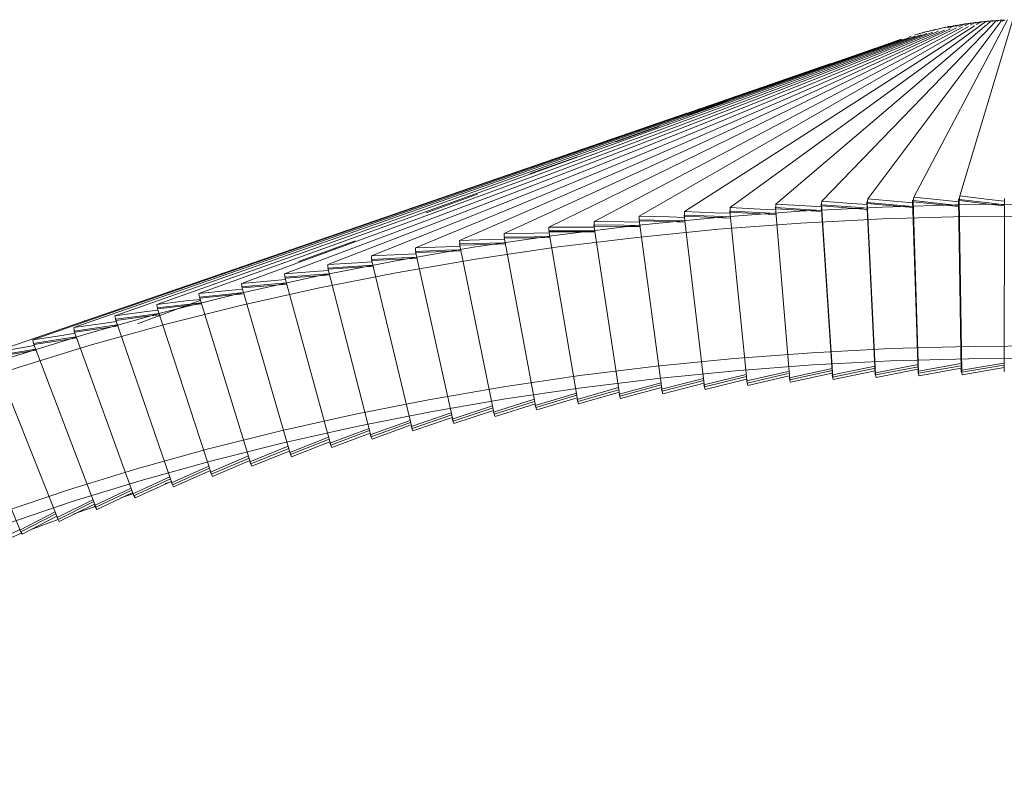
# Model space of a CAD drawing. Header units: millimetres. Extents: x 6154 to 9370, y -3062 to 6985.
# Tile 3 of 22: x 7334 to 7499, y -2751 to -2622. Entities that reach past the tile are written whole.
import ezdxf

# ---------------------------------------------------------------- set-up
doc = ezdxf.new("R2010")
doc.units = ezdxf.units.MM
doc.layers.add('E-LITE-EQPM', color=7, linetype='Continuous', lineweight=20)

# ---------------------------------------------------------------- blocks, each defined once
blk = doc.blocks.new('20116 - 20116 SAIGON IN Ivory white pendant lamp ø700-517438-00 Isometrico PDF')
at = {"layer": 'E-LITE-EQPM', "color": 251, "lineweight": 9, "true_color": 0x636466}
for p, q in [((2325.3, -2656.03), (2387.33, -2623.37)), ((2332.91, -2655.16), (2388.34, -2623.25)), ((2340.53, -2654.38), (2389.35, -2623.14)), ((2348.23, -2653.7), (2390.39, -2623.03)), ((2355.9, -2653.12), (2391.36, -2623)), ((2363.64, -2652.63), (2392.41, -2622.92)), ((2371.37, -2652.24), (2393.96, -2622.19)), ((2379.1, -2651.95), (2394.87, -2622.15)), ((2384.48, -2623.39), (2384.2, -2623.5)), ((2384.23, -2623.45), (2384.35, -2623.42)), ((2384.35, -2623.42), (2384.48, -2623.39)), ((2384.48, -2623.4), (2384.78, -2623.34)), ((2384.77, -2623.4), (2385.09, -2623.28)), ((2384.78, -2623.34), (2385, -2623.3)), ((2385.35, -2623.23), (2385, -2623.36)), ((2385.09, -2623.28), (2385.21, -2623.25)), ((2385.21, -2623.25), (2385.35, -2623.23)), ((2385.25, -2623.42), (2385.95, -2623.12)), ((2385.35, -2623.23), (2385.65, -2623.18)), ((2385.75, -2623.16), (2385.94, -2623.12)), ((2386.21, -2623.07), (2385.78, -2623.25)), ((2385.95, -2623.12), (2386.09, -2623.1)), ((2386.09, -2623.1), (2386.21, -2623.07)), ((2386.19, -2623.26), (2386.82, -2622.97)), ((2386.21, -2623.08), (2386.53, -2623.03)), ((2386.62, -2623.01), (2386.82, -2622.98)), ((2386.72, -2623.31), (2387.7, -2622.83)), ((2387.09, -2622.93), (2386.79, -2623.06)), ((2386.82, -2622.97), (2386.96, -2622.95)), ((2386.87, -2651.76), (2395.78, -2622.11)), ((2386.96, -2622.95), (2387.09, -2622.93)), ((2387.09, -2622.93), (2387.4, -2622.89)), ((2387.5, -2622.87), (2387.63, -2622.85)), ((2387.97, -2622.79), (2387.68, -2622.92)), ((2387.7, -2623.17), (2388.58, -2622.71)), ((2387.7, -2622.83), (2387.83, -2622.82)), ((2387.83, -2622.82), (2387.97, -2622.79)), ((2388, -2622.79), (2388.27, -2622.76)), ((2388.27, -2622.76), (2388.5, -2622.73)), ((2388.85, -2622.67), (2388.58, -2622.8)), ((2388.58, -2622.71), (2388.71, -2622.69)), ((2388.69, -2623.04), (2389.47, -2622.59)), ((2388.71, -2622.69), (2388.85, -2622.67)), ((2388.85, -2622.68), (2389.16, -2622.64)), ((2389.16, -2622.64), (2389.39, -2622.61)), ((2389.47, -2622.59), (2389.6, -2622.58)), ((2389.74, -2622.56), (2389.49, -2622.69)), ((2389.6, -2622.58), (2389.74, -2622.56)), ((2389.68, -2622.92), (2390.36, -2622.49)), ((2389.74, -2622.57), (2390.05, -2622.54)), ((2390.05, -2622.54), (2390.29, -2622.51)), ((2390.36, -2622.49), (2390.5, -2622.48)), ((2390.4, -2623.02), (2391.26, -2622.4)), ((2390.63, -2622.46), (2390.42, -2622.58)), ((2390.5, -2622.48), (2390.63, -2622.46)), ((2390.63, -2622.47), (2391, -2622.43)), ((2391, -2622.43), (2391.18, -2622.41)), ((2391.26, -2622.4), (2391.4, -2622.39)), ((2391.53, -2622.37), (2391.34, -2622.49)), ((2391.4, -2622.39), (2391.53, -2622.37)), ((2391.44, -2622.93), (2392.15, -2622.32)), ((2391.53, -2622.38), (2391.85, -2622.36)), ((2391.95, -2622.35), (2392.08, -2622.33)), ((2392.15, -2622.32), (2392.29, -2622.31)), ((2392.43, -2622.3), (2392.26, -2622.41)), ((2392.29, -2622.31), (2392.43, -2622.3)), ((2392.43, -2622.3), (2392.74, -2622.28)), ((2392.44, -2622.89), (2393.06, -2622.25)), ((2392.74, -2622.28), (2392.97, -2622.26)), ((2393.06, -2622.25), (2393.19, -2622.24)), ((2393.33, -2622.23), (2393.16, -2622.36)), ((2393.19, -2622.24), (2393.33, -2622.23)), ((2393.33, -2622.24), (2393.64, -2622.22)), ((2393.64, -2622.22), (2393.88, -2622.2)), ((2393.96, -2622.19), (2394, -2622.19)), ((2394, -2622.2), (2394.23, -2622.18)), ((2394.23, -2622.18), (2394, -2622.38)), ((2394.23, -2622.19), (2394.5, -2622.18)), ((2265.95, -2666.46), (2379.37, -2624.87)), ((2273.19, -2664.83), (2380.34, -2624.64)), ((2280.47, -2663.29), (2381.32, -2624.41)), ((2287.83, -2661.84), (2382.31, -2624.21)), ((2295.23, -2660.49), (2383.29, -2624.02)), ((2302.66, -2659.24), (2384.26, -2623.85)), ((2317.7, -2657.01), (2386.33, -2623.5)), ((2378.41, -2624.93), (2378.65, -2624.86)), ((2379.22, -2624.69), (2379.34, -2624.66)), ((2379.46, -2624.62), (2379.75, -2624.55)), ((2380.28, -2624.39), (2379.79, -2624.56)), ((2380.03, -2624.45), (2380.15, -2624.42)), ((2380.28, -2624.39), (2380.5, -2624.34)), ((2381.1, -2624.17), (2380.5, -2624.38)), ((2380.5, -2624.34), (2380.85, -2624.24)), ((2380.85, -2624.23), (2380.98, -2624.2)), ((2380.98, -2624.2), (2381.1, -2624.17)), ((2381.1, -2624.17), (2381.4, -2624.1)), ((2381.49, -2624.08), (2381.68, -2624.03)), ((2381.94, -2623.96), (2381.51, -2624.11)), ((2381.68, -2624.02), (2381.82, -2623.99)), ((2381.82, -2623.99), (2381.94, -2623.96)), ((2382, -2625.18), (2385.29, -2623.67)), ((2382, -2623.95), (2382.24, -2623.89)), ((2382.33, -2623.87), (2382.52, -2623.82)), ((2382.78, -2623.76), (2382.37, -2623.91)), ((2382.53, -2623.82), (2382.66, -2623.79)), ((2382.66, -2623.79), (2382.78, -2623.76)), ((2382.78, -2623.76), (2383.09, -2623.7)), ((2383.18, -2623.68), (2383.37, -2623.63)), ((2383.63, -2623.57), (2383.23, -2623.72)), ((2383.37, -2623.63), (2383.5, -2623.6)), ((2383.5, -2623.6), (2383.63, -2623.57)), ((2383.63, -2623.58), (2383.99, -2623.5)), ((2383.98, -2623.5), (2384.21, -2623.45)), ((2385, -2623.53), (2385.06, -2623.5)), ((2237.72, -2673.89), (2374.95, -2626.14)), ((2244.65, -2671.9), (2376.54, -2625.63)), ((2251.7, -2669.99), (2377.2, -2625.46)), ((2258.8, -2668.18), (2378.41, -2625.11)), ((2310.18, -2658.07), (2381.95, -2625.2)), ((2377.02, -2625.41), (2373.53, -2626.62)), ((2372.7, -2626.92), (2367.2, -2628.84)), ((2230.82, -2675.97), (2365.16, -2629.5)), ((2365.67, -2629.41), (2359.8, -2631.46)), ((2367.75, -2628.6), (2367.76, -2628.6)), ((2360.25, -2631.17), (2360.32, -2631.14)), ((2357.47, -2632.34), (2351.19, -2634.55)), ((2347.79, -2635.84), (2341.03, -2638.23)), ((2224.05, -2678.13), (2340.92, -2637.83)), ((2343.01, -2637.11), (2343.09, -2637.08)), ((2336.26, -2640.06), (2328.96, -2642.65)), ((2322.5, -2645.16), (2314.57, -2648)), ((2308.51, -2648.99), (2308.59, -2648.96)), ((2305.71, -2651.46), (2297.03, -2654.6)), ((2365.42, -2682.14), (2363.51, -2653.16)), ((2365.48, -2682.23), (2363.57, -2653.23)), ((2372.63, -2681.77), (2371.22, -2652.77)), ((2372.7, -2681.86), (2371.29, -2652.84)), ((2379.84, -2681.5), (2378.92, -2652.48)), ((2379.92, -2681.59), (2379.01, -2652.55)), ((2387.09, -2681.31), (2386.67, -2652.28)), ((2387.19, -2681.4), (2386.77, -2652.36)), ((2394.31, -2681.22), (2394.39, -2652.19)), ((2340.47, -2654.91), (2340.48, -2654.95)), ((2351.08, -2683.24), (2348.17, -2654.3)), ((2348.19, -2654.48), (2348.2, -2654.3)), ((2358.25, -2682.69), (2355.84, -2653.72)), ((2332.88, -2655.75), (2332.88, -2655.76)), ((2336.77, -2684.61), (2332.88, -2655.76)), ((2332.9, -2655.94), (2332.9, -2655.76)), ((2343.89, -2683.88), (2340.49, -2654.98)), ((2340.51, -2655.17), (2340.52, -2654.98)), ((2322.56, -2686.35), (2317.69, -2657.61)), ((2317.72, -2657.79), (2317.72, -2657.61)), ((2329.66, -2685.43), (2325.27, -2656.63)), ((2325.3, -2656.82), (2325.3, -2656.63)), ((2285.09, -2659.3), (2275.53, -2662.8)), ((2308.51, -2688.44), (2302.67, -2659.84)), ((2302.71, -2660.02), (2302.7, -2659.84)), ((2315.53, -2687.35), (2310.18, -2658.67)), ((2310.21, -2658.86), (2310.21, -2658.67)), ((2274.01, -2660.87), (2274.09, -2660.85)), ((2301.57, -2689.62), (2295.25, -2661.09)), ((2295.29, -2661.28), (2295.28, -2661.09)), ((2294.66, -2690.89), (2287.86, -2662.44)), ((2287.78, -2692.25), (2280.51, -2663.89)), ((2280.55, -2664.08), (2280.53, -2663.89)), ((2280.99, -2693.69), (2273.24, -2665.43)), ((2273.3, -2665.61), (2273.27, -2665.43)), ((2274.22, -2695.22), (2266, -2667.06)), ((2266.06, -2667.24), (2266.03, -2667.06)), ((2259.1, -2669.31), (2248.43, -2673.25)), ((2267.54, -2696.83), (2258.87, -2668.78)), ((2258.93, -2668.96), (2258.9, -2668.78)), ((2260.91, -2698.53), (2251.78, -2670.59)), ((2251.84, -2670.77), (2251.81, -2670.59)), ((2239.51, -2672.75), (2239.58, -2672.73)), ((2254.33, -2700.32), (2244.74, -2672.5)), ((2247.86, -2702.18), (2237.81, -2674.48)), ((2241.42, -2704.13), (2230.93, -2676.56)), ((2235.09, -2706.15), (2224.16, -2678.72)), ((2228.83, -2708.27), (2217.47, -2680.98)), ((2358, -2681.26), (2351.04, -2682.87)), ((2365.38, -2680.76), (2358.22, -2682.33)), ((2358.25, -2682.69), (2365.4, -2681.12)), ((2372.63, -2680.39), (2365.45, -2681.86)), ((2365.48, -2682.23), (2372.65, -2680.75)), ((2365.56, -2682.64), (2372.64, -2681.19)), ((2379.88, -2680.12), (2372.68, -2681.5)), ((2372.7, -2681.86), (2379.89, -2680.48)), ((2372.78, -2682.28), (2379.82, -2680.92)), ((2379.85, -2681.23), (2379.99, -2682)), ((2387.04, -2679.94), (2379.91, -2681.22)), ((2379.92, -2681.59), (2387.04, -2680.31)), ((2379.99, -2682), (2387.1, -2680.73)), ((2387.09, -2681.31), (2387.19, -2681.4)), ((2387.12, -2681.05), (2387.25, -2681.82)), ((2394.28, -2679.86), (2387.18, -2681.04)), ((2387.19, -2681.4), (2394.28, -2680.22)), ((2387.25, -2681.82), (2394.31, -2680.64)), ((2394.31, -2681.22), (2394.42, -2681.31)), ((2343.72, -2682.44), (2336.66, -2684.26)), ((2336.77, -2684.61), (2343.76, -2682.8)), ((2350.93, -2681.78), (2343.79, -2683.53)), ((2343.89, -2683.88), (2350.97, -2682.14)), ((2344, -2684.29), (2350.98, -2682.57)), ((2350.99, -2682.89), (2351.17, -2683.65)), ((2351.08, -2683.24), (2358, -2681.63)), ((2351.17, -2683.65), (2358.15, -2682.03)), ((2358.16, -2682.34), (2358.34, -2683.1)), ((2358.34, -2683.1), (2365.38, -2681.56)), ((2365.4, -2681.88), (2365.56, -2682.64)), ((2372.63, -2681.51), (2372.78, -2682.28)), ((2372.63, -2681.77), (2372.7, -2681.86)), ((2379.84, -2681.5), (2379.92, -2681.59)), ((2329.44, -2684), (2322.45, -2686)), ((2322.56, -2686.35), (2329.49, -2684.36)), ((2336.57, -2683.17), (2329.55, -2685.09)), ((2329.66, -2685.43), (2336.62, -2683.53)), ((2329.78, -2685.84), (2336.68, -2683.96)), ((2336.66, -2684.26), (2336.88, -2685.02)), ((2336.88, -2685.02), (2343.81, -2683.22)), ((2343.79, -2683.53), (2344, -2684.29)), ((2315.27, -2685.93), (2308.39, -2688.1)), ((2308.51, -2688.44), (2315.28, -2686.31)), ((2322.32, -2684.93), (2315.41, -2687.01)), ((2315.53, -2687.35), (2322.38, -2685.29)), ((2315.67, -2687.75), (2322.45, -2685.71)), ((2322.45, -2686), (2322.69, -2686.75)), ((2322.69, -2686.75), (2329.56, -2684.78)), ((2329.55, -2685.09), (2329.78, -2685.84)), ((2308.23, -2687.04), (2301.44, -2689.28)), ((2301.57, -2689.62), (2308.3, -2687.4)), ((2301.72, -2690.02), (2308.39, -2687.82)), ((2308.66, -2688.84), (2315.42, -2686.71)), ((2315.41, -2687.01), (2315.67, -2687.75)), ((2294.33, -2689.5), (2287.64, -2691.91)), ((2301.26, -2688.23), (2294.52, -2690.55)), ((2294.66, -2690.89), (2301.34, -2688.58)), ((2294.81, -2691.29), (2301.44, -2689)), ((2301.44, -2689.28), (2301.72, -2690.02)), ((2308.39, -2688.1), (2308.66, -2688.84)), ((2287.43, -2690.88), (2280.84, -2693.35)), ((2280.99, -2693.69), (2287.52, -2691.23)), ((2287.78, -2692.25), (2294.41, -2689.86)), ((2287.94, -2692.64), (2294.51, -2690.28)), ((2294.52, -2690.55), (2294.81, -2691.29)), ((2280.61, -2692.32), (2274.07, -2694.89)), ((2274.22, -2695.22), (2280.71, -2692.67)), ((2281.16, -2694.08), (2287.63, -2691.65)), ((2287.64, -2691.91), (2287.94, -2692.64)), ((2273.83, -2693.87), (2267.39, -2696.5)), ((2267.54, -2696.83), (2273.93, -2694.22)), ((2267.72, -2697.22), (2274.01, -2694.66)), ((2274.39, -2695.61), (2280.82, -2693.1)), ((2280.84, -2693.35), (2281.16, -2694.08)), ((2267.13, -2695.49), (2260.75, -2698.2)), ((2260.91, -2698.53), (2267.24, -2695.84)), ((2261.1, -2698.92), (2267.37, -2696.26)), ((2274.07, -2694.89), (2274.39, -2695.61)), ((2260.48, -2697.2), (2254.17, -2699.99)), ((2254.33, -2700.32), (2260.59, -2697.55)), ((2254.53, -2700.7), (2260.73, -2697.96)), ((2267.4, -2696.49), (2267.39, -2696.5)), ((2267.39, -2696.5), (2267.72, -2697.22)), ((2253.88, -2699.01), (2247.68, -2701.85)), ((2247.86, -2702.18), (2254, -2699.35)), ((2260.75, -2698.2), (2261.1, -2698.92)), ((2247.38, -2700.88), (2241.24, -2703.81)), ((2241.42, -2704.13), (2247.51, -2701.22)), ((2248.06, -2702.56), (2254.14, -2699.76)), ((2253.13, -2700.14), (2254.1, -2699.84)), ((2254.17, -2699.99), (2254.53, -2700.7)), ((2240.93, -2702.85), (2234.91, -2705.83)), ((2241.63, -2704.51), (2247.66, -2701.63)), ((2245.63, -2702.53), (2247.67, -2701.86)), ((2247.68, -2701.85), (2248.06, -2702.56)), ((2235.09, -2706.15), (2241.01, -2703.22)), ((2235.3, -2706.53), (2241.22, -2703.6)), ((2237.64, -2705.26), (2241.33, -2703.98)), ((2241.24, -2703.81), (2241.63, -2704.51)), ((2234.59, -2704.89), (2228.64, -2707.95)), ((2228.83, -2708.27), (2234.72, -2705.23)), ((2229.05, -2708.64), (2234.88, -2705.64)), ((2230.57, -2707.84), (2235.11, -2706.17)), ((2234.91, -2705.83), (2235.3, -2706.53)), ((2228.65, -2707.84), (2222.85, -2710.83)), ((2228.64, -2707.95), (2229.05, -2708.64))]:
    blk.add_line(p, q, dxfattribs=at)
for points in [[(2401.79, -2653.15, 0), (2387.81, -2653.22, 0), (2373.84, -2653.62, 0), (2359.91, -2654.34, 0), (2346.05, -2655.38, 0), (2332.26, -2656.74, 0), (2318.59, -2658.41, 0), (2305.03, -2660.4, 0), (2291.63, -2662.71, 0), (2278.4, -2665.32, 0), (2265.35, -2668.23, 0), (2252.52, -2671.44, 0), (2239.92, -2674.95, 0), (2227.57, -2678.75, 0), (2215.5, -2682.82, 0), (2203.71, -2687.18, 0), (2192.24, -2691.8, 0), (2181.09, -2696.68, 0), (2170.29, -2701.82, 0), (2159.85, -2707.21, 0), (2149.79, -2712.83, 0), (2140.13, -2718.68, 0), (2130.88, -2724.75, 0), (2123.89, -2729.68, 0)], [(2355.87, -2653.72, 0), (2355.88, -2653.51, 0), (2355.9, -2653.12, 0)], [(2355.9, -2653.12, 0), (2360.93, -2653.44, 0), (2363.59, -2653.61, 0)], [(2363.51, -2653.16, 0), (2363.54, -2653.19, 0), (2363.57, -2653.23, 0)], [(2363.57, -2653.23, 0), (2368.58, -2653.61, 0), (2371.34, -2653.83, 0)], [(2363.59, -2653.23, 0), (2363.61, -2653.02, 0), (2363.64, -2652.63, 0)], [(2363.64, -2652.63, 0), (2368.65, -2653.02, 0), (2371.31, -2653.22, 0)], [(2371.22, -2652.77, 0), (2371.25, -2652.8, 0), (2371.29, -2652.84, 0)], [(2371.29, -2652.84, 0), (2376.29, -2653.29, 0), (2379, -2653.54, 0)], [(2379, -2653.72, 0), (2376.29, -2653.48, 0), (2371.3, -2653.03, 0)], [(2371.32, -2652.84, 0), (2371.34, -2652.63, 0), (2371.37, -2652.24, 0)], [(2371.37, -2652.24, 0), (2376.37, -2652.69, 0), (2379, -2652.93, 0)], [(2378.92, -2652.48, 0), (2378.96, -2652.51, 0), (2379.01, -2652.55, 0)], [(2379.01, -2652.55, 0), (2383.99, -2653.06, 0), (2386.65, -2653.34, 0)], [(2386.65, -2653.53, 0), (2383.99, -2653.25, 0), (2379.01, -2652.74, 0)], [(2379.03, -2652.55, 0), (2379.06, -2652.35, 0), (2379.1, -2651.95, 0)], [(2379.1, -2651.95, 0), (2384.07, -2652.47, 0), (2386.64, -2652.73, 0)], [(2386.67, -2652.28, 0), (2386.72, -2652.32, 0), (2386.77, -2652.36, 0)], [(2386.77, -2652.36, 0), (2391.73, -2652.94, 0), (2394.35, -2653.24, 0)], [(2394.34, -2653.43, 0), (2391.73, -2653.12, 0), (2386.78, -2652.54, 0)], [(2386.8, -2652.36, 0), (2386.82, -2652.15, 0), (2386.87, -2651.76, 0)], [(2386.87, -2651.76, 0), (2391.83, -2652.34, 0), (2394.35, -2652.63, 0)], [(2340.52, -2654.95, 0), (2340.52, -2654.77, 0), (2340.53, -2654.38, 0)], [(2340.53, -2654.38, 0), (2345.58, -2654.58, 0), (2348.21, -2654.68, 0)], [(2348.14, -2654.23, 0), (2348.16, -2654.26, 0), (2348.17, -2654.3, 0)], [(2348.17, -2654.3, 0), (2353.21, -2654.56, 0), (2355.92, -2654.7, 0)], [(2355.94, -2654.89, 0), (2353.23, -2654.74, 0), (2348.19, -2654.48, 0)], [(2348.2, -2654.26, 0), (2348.21, -2654.09, 0), (2348.23, -2653.7, 0)], [(2348.23, -2653.7, 0), (2353.26, -2653.96, 0), (2355.87, -2654.09, 0)], [(2355.79, -2653.64, 0), (2355.82, -2653.68, 0), (2355.84, -2653.72, 0)], [(2355.84, -2653.72, 0), (2360.87, -2654.04, 0), (2363.63, -2654.22, 0)], [(2363.64, -2654.4, 0), (2360.88, -2654.23, 0), (2355.86, -2653.9, 0)], [(2371.35, -2654.02, 0), (2368.59, -2653.8, 0), (2363.58, -2653.41, 0)], [(2401.77, -2655.15, 0), (2387.84, -2655.22, 0), (2373.92, -2655.62, 0), (2360.04, -2656.33, 0), (2346.22, -2657.37, 0), (2332.48, -2658.72, 0), (2318.85, -2660.39, 0), (2305.35, -2662.38, 0), (2291.99, -2664.67, 0), (2278.81, -2667.27, 0), (2265.81, -2670.18, 0), (2253.03, -2673.38, 0), (2240.48, -2676.87, 0), (2228.19, -2680.65, 0), (2216.17, -2684.71, 0), (2204.43, -2689.04, 0), (2193.01, -2693.64, 0), (2181.92, -2698.5, 0), (2171.18, -2703.61, 0), (2160.8, -2708.97, 0), (2150.8, -2714.56, 0), (2141.2, -2720.37, 0), (2132.01, -2726.4, 0), (2125.07, -2731.3, 0)], [(2325.3, -2656.63, 0), (2325.3, -2656.42, 0), (2325.3, -2656.03, 0)], [(2325.3, -2656.03, 0), (2330.35, -2656.1, 0), (2332.93, -2656.14, 0)], [(2332.88, -2655.76, 0), (2337.93, -2655.89, 0), (2340.61, -2655.96, 0)], [(2332.9, -2655.75, 0), (2332.91, -2655.55, 0), (2332.91, -2655.16, 0)], [(2340.63, -2656.15, 0), (2337.95, -2656.08, 0), (2332.9, -2655.94, 0)], [(2332.91, -2655.16, 0), (2337.96, -2655.29, 0), (2340.54, -2655.36, 0)], [(2340.49, -2654.98, 0), (2345.54, -2655.18, 0), (2348.27, -2655.28, 0)], [(2348.29, -2655.47, 0), (2345.56, -2655.36, 0), (2340.51, -2655.17, 0)], [(2310.18, -2658.07, 0), (2315.23, -2658.01, 0), (2317.75, -2657.98, 0)], [(2310.21, -2658.67, 0), (2310.2, -2658.46, 0), (2310.18, -2658.07, 0)], [(2317.69, -2657.61, 0), (2322.75, -2657.61, 0), (2325.42, -2657.61, 0)], [(2317.72, -2657.61, 0), (2317.71, -2657.4, 0), (2317.7, -2657.01, 0)], [(2317.7, -2657.01, 0), (2322.75, -2657.01, 0), (2325.33, -2657.01, 0)], [(2325.45, -2657.8, 0), (2322.77, -2657.8, 0), (2317.72, -2657.79, 0)], [(2325.27, -2656.63, 0), (2330.33, -2656.7, 0), (2333.01, -2656.73, 0)], [(2333.03, -2656.92, 0), (2330.35, -2656.89, 0), (2325.3, -2656.82, 0)], [(2302.66, -2659.24, 0), (2307.71, -2659.11, 0), (2310.25, -2659.05, 0)], [(2302.7, -2659.84, 0), (2302.69, -2659.63, 0), (2302.66, -2659.24, 0)], [(2302.67, -2659.84, 0), (2307.73, -2659.71, 0), (2310.36, -2659.65, 0)], [(2310.39, -2659.83, 0), (2307.76, -2659.9, 0), (2302.71, -2660.02, 0)], [(2310.18, -2658.67, 0), (2315.23, -2658.61, 0), (2317.85, -2658.58, 0)], [(2317.88, -2658.77, 0), (2315.26, -2658.8, 0), (2310.21, -2658.86, 0)], [(2287.83, -2661.84, 0), (2292.87, -2661.59, 0), (2295.33, -2661.47, 0)], [(2295.23, -2660.49, 0), (2300.27, -2660.3, 0), (2302.75, -2660.21, 0)], [(2295.28, -2661.09, 0), (2295.26, -2660.88, 0), (2295.23, -2660.49, 0)], [(2295.25, -2661.09, 0), (2300.3, -2660.9, 0), (2302.87, -2660.81, 0)], [(2302.91, -2660.99, 0), (2300.33, -2661.09, 0), (2295.29, -2661.28, 0)], [(2280.47, -2663.29, 0), (2285.49, -2662.98, 0), (2287.95, -2662.82, 0)], [(2287.91, -2662.63, 0), (2287.87, -2662.23, 0), (2287.83, -2661.84, 0)], [(2287.86, -2662.44, 0), (2292.9, -2662.19, 0), (2295.47, -2662.06, 0)], [(2295.51, -2662.25, 0), (2292.94, -2662.38, 0), (2287.91, -2662.63, 0)], [(2273.19, -2664.83, 0), (2278.2, -2664.45, 0), (2280.6, -2664.27, 0)], [(2273.27, -2665.42, 0), (2273.24, -2665.22, 0), (2273.19, -2664.83, 0)], [(2273.24, -2665.43, 0), (2278.26, -2665.05, 0), (2280.75, -2664.86, 0)], [(2280.53, -2663.89, 0), (2280.51, -2663.68, 0), (2280.47, -2663.29, 0)], [(2280.51, -2663.89, 0), (2285.53, -2663.58, 0), (2288.09, -2663.41, 0)], [(2288.14, -2663.6, 0), (2285.58, -2663.76, 0), (2280.55, -2664.08, 0)], [(2265.95, -2666.46, 0), (2270.94, -2666.02, 0), (2273.35, -2665.81, 0)], [(2266.03, -2667.06, 0), (2266, -2666.85, 0), (2265.95, -2666.46, 0)], [(2266, -2667.06, 0), (2271, -2666.62, 0), (2273.51, -2666.39, 0)], [(2280.8, -2665.04, 0), (2278.3, -2665.23, 0), (2273.3, -2665.61, 0)], [(2258.8, -2668.18, 0), (2263.77, -2667.67, 0), (2266.11, -2667.44, 0)], [(2258.87, -2668.78, 0), (2263.84, -2668.27, 0), (2266.28, -2668.02, 0)], [(2273.56, -2666.58, 0), (2271.05, -2666.8, 0), (2266.06, -2667.24, 0)], [(2251.7, -2669.99, 0), (2256.65, -2669.42, 0), (2258.98, -2669.16, 0)], [(2251.78, -2670.59, 0), (2256.74, -2670.02, 0), (2259.16, -2669.74, 0)], [(2258.9, -2668.77, 0), (2258.86, -2668.57, 0), (2258.8, -2668.18, 0)], [(2266.34, -2668.2, 0), (2263.9, -2668.45, 0), (2258.93, -2668.96, 0)], [(2244.65, -2671.9, 0), (2249.58, -2671.27, 0), (2251.9, -2670.97, 0)], [(2251.81, -2670.59, 0), (2251.77, -2670.38, 0), (2251.7, -2669.99, 0)], [(2259.22, -2669.92, 0), (2256.79, -2670.2, 0), (2251.84, -2670.77, 0)], [(2237.72, -2673.89, 0), (2242.62, -2673.19, 0), (2244.87, -2672.87, 0)], [(2244.81, -2672.68, 0), (2244.73, -2672.29, 0), (2244.65, -2671.9, 0)], [(2244.74, -2672.5, 0), (2249.68, -2671.86, 0), (2252.09, -2671.55, 0)], [(2252.15, -2671.73, 0), (2249.74, -2672.04, 0), (2244.81, -2672.68, 0)], [(2237.88, -2674.66, 0), (2237.8, -2674.27, 0), (2237.72, -2673.89, 0)], [(2237.81, -2674.48, 0), (2242.72, -2673.78, 0), (2245.07, -2673.45, 0)], [(2245.13, -2673.63, 0), (2242.79, -2673.97, 0), (2237.88, -2674.66, 0)], [(2230.82, -2675.97, 0), (2235.7, -2675.21, 0), (2237.95, -2674.86, 0)], [(2231, -2676.74, 0), (2230.91, -2676.36, 0), (2230.82, -2675.97, 0)], [(2230.93, -2676.56, 0), (2235.81, -2675.81, 0), (2238.16, -2675.44, 0)], [(2238.23, -2675.62, 0), (2235.88, -2675.99, 0), (2231, -2676.74, 0)], [(2401.58, -2676.99, 0), (2388.36, -2677.06, 0), (2375.15, -2677.44, 0), (2361.98, -2678.12, 0), (2348.87, -2679.1, 0), (2335.83, -2680.39, 0), (2322.9, -2681.97, 0), (2310.08, -2683.85, 0), (2297.41, -2686.03, 0), (2284.89, -2688.5, 0), (2272.56, -2691.26, 0), (2260.42, -2694.29, 0), (2248.5, -2697.61, 0), (2236.83, -2701.2, 0), (2225.41, -2705.06, 0), (2214.26, -2709.17, 0), (2203.41, -2713.55, 0), (2192.86, -2718.17, 0), (2182.65, -2723.03, 0), (2172.77, -2728.12, 0), (2163.26, -2733.44, 0), (2154.12, -2738.97, 0), (2145.37, -2744.71, 0), (2138.76, -2749.38, 0)], [(2224.05, -2678.13, 0), (2228.89, -2677.31, 0), (2231.08, -2676.94, 0)], [(2224.16, -2678.72, 0), (2229.01, -2677.9, 0), (2231.29, -2677.52, 0)], [(2231.36, -2677.7, 0), (2229.08, -2678.08, 0), (2224.24, -2678.9, 0)], [(2401.57, -2679.06, 0), (2388.39, -2679.13, 0), (2375.24, -2679.51, 0), (2362.11, -2680.18, 0), (2349.05, -2681.16, 0), (2336.06, -2682.44, 0), (2323.17, -2684.02, 0), (2310.41, -2685.9, 0), (2297.78, -2688.07, 0), (2285.32, -2690.53, 0), (2273.03, -2693.27, 0), (2260.95, -2696.3, 0), (2249.09, -2699.6, 0), (2237.46, -2703.17, 0), (2226.1, -2707.01, 0), (2215, -2711.11, 0), (2204.21, -2715.46, 0), (2193.72, -2720.05, 0), (2183.57, -2724.88, 0), (2173.75, -2729.94, 0), (2164.3, -2735.23, 0), (2155.22, -2740.72, 0), (2146.54, -2746.42, 0), (2139.98, -2751.05, 0)], [(2157.3, -2746.36, 0), (2199.14, -2721.36, 0), (2228.94, -2708.46, 0)]]:
    blk.add_polyline3d(points, dxfattribs=at)

msp = doc.modelspace()

# ---------------------------------------------------------------- block references
at = {"layer": 'E-LITE-EQPM', "color": 8, "lineweight": 9, "true_color": 0x808080}
msp.add_blockref('20116 - 20116 SAIGON IN Ivory white pendant lamp ø700-517438-00 Isometrico PDF', (5104.93, 0), dxfattribs=at)

doc.saveas('drawing.dxf')
